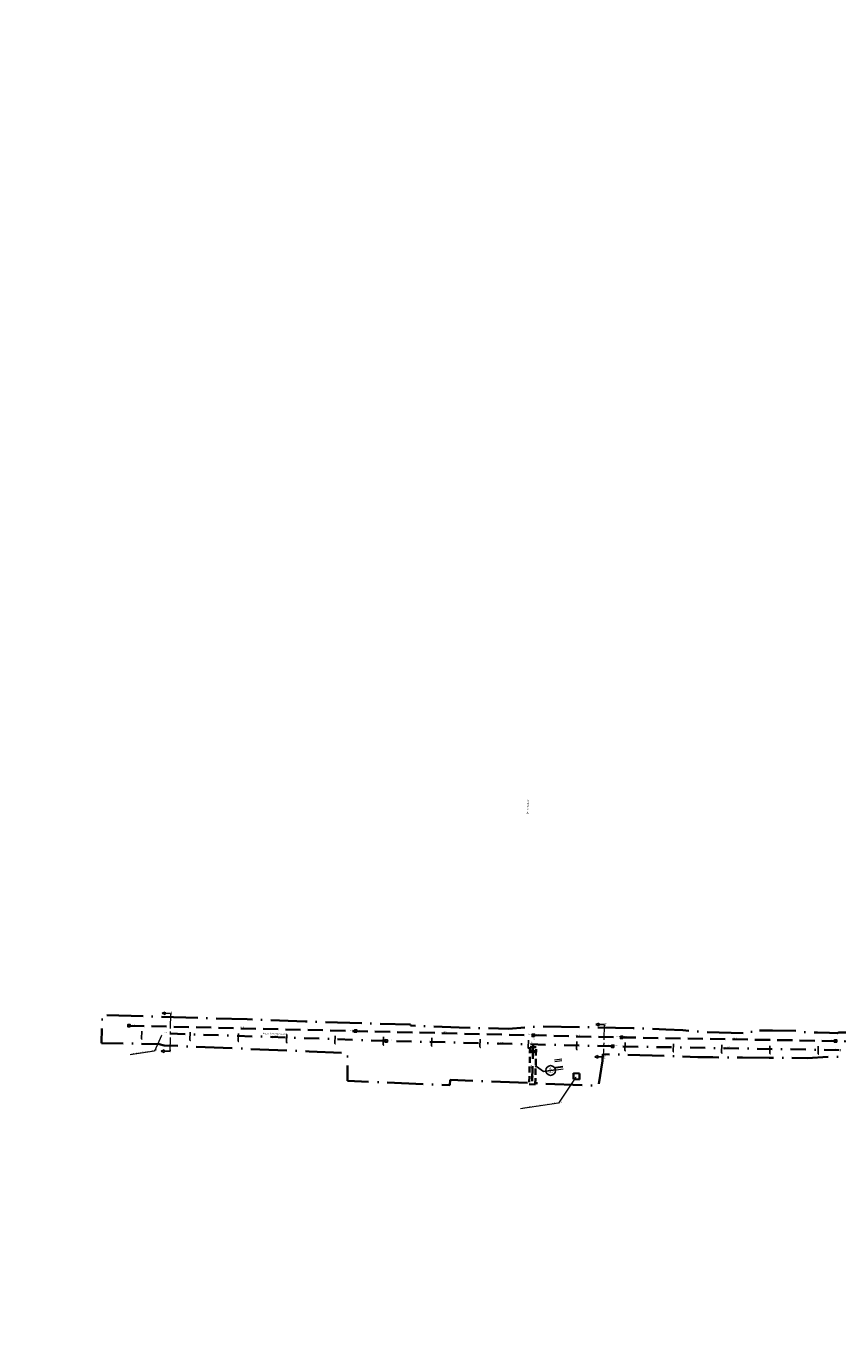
# Model space of a CAD drawing. Header units: metres. Extents: x 0 to 137602, y 0 to 467030.
# Tile 4 of 23: x 133308 to 133577, y 466436 to 466873. Entities that reach past the tile are written whole.
import ezdxf
from ezdxf import colors
from ezdxf.entities.mleader import LeaderData, LeaderLine
from ezdxf.enums import TextEntityAlignment as Align
from ezdxf.math import Vec2, Vec3

# ---------------------------------------------------------------- set-up
doc = ezdxf.new("R2010")
doc.units = ezdxf.units.M
for name, pattern in [('AL-DETAILS', [5.2, 2, -1.2, 2]), ('HIDDENX2', [0.75, 0.5, -0.25]), ('RI-HWA', [7.4, 5, -2.4]), ('RI-HWA_KOLKAANSLUITING', [4.3, 2.5, -1.8]), ('RI-VWA', [11, 5, -3, 0, -3]), ('XX-CENTER', [8, 5, -1, 1, -1]), ('XX-HIDDEN', [4, 2, -2]), ('XX-PROJECTGRENS', [18, 12, -3, 0, -3])]:
    doc.linetypes.add(name, pattern=pattern)
for name, color, linetype, lineweight in [('B-WE-RI-GWA_RIOOLPUT-T18', 10, 'Continuous', 18), ('N-WE-KG-GRENS_PROJECT-G', 7, 'XX-PROJECTGRENS', 35), ('N-WE-OG-BEBOUWING_STRAATNAAM-T25', 7, 'Continuous', 25), ('N-WE-VH-MATERIAALGRENS-G', 7, 'XX-HIDDEN', 35), ('N-WE-VH-VERHARDING-T18', 10, 'Continuous', 18), ('X-XX-AL-VERWIJZING-S', 7, 'Continuous', 25), ('X-XX-AL-VERWIJZING_DETAIL-G', 7, 'AL-DETAILS', 35), ('X-XX-AL-VERWIJZING_DOORSNEDE-G', 7, 'XX-CENTER', 18)]:
    doc.layers.add(name, color=color, linetype=linetype, lineweight=lineweight)
for name, color, linetype, lineweight, true_color in [('N-WE-RI-HWA_KOLKAANSLUITING-G', 150, 'RI-HWA_KOLKAANSLUITING', 25, 0x007fff), ('N-WE-RI-HWA_RIOOLPUT_INSPECTIEPUT_BETON-S', 150, 'Continuous', 25, 0x007fff), ('N-WE-RI-HWA_RIOOLPUT_OVERSTORTPUT_BETON-S', 150, 'Continuous', 25, 0x007fff), ('N-WE-RI-HWA_STROOMRICHTING-S', 150, 'Continuous', 25, 0x007fff), ('N-WE-RI-HWA_TRANSPORTLEIDING-G', 150, 'RI-HWA', 35, 0x007fff), ('N-WE-RI-VWA-G', 20, 'RI-VWA', 35, 0xff3f00), ('N-WE-RI-VWA_RIOOLPUT_INSPECTIEPUT-S', 20, 'Continuous', 25, 0xff3f00), ('N-WE-RI-VWA_STROOMRICHTING-S', 20, 'Continuous', 25, 0xff3f00)]:
    doc.layers.add(name, color=color, linetype=linetype, lineweight=lineweight, true_color=true_color)
doc.layers.add('X-XX-AL-HULPLIJN-G', color=30, linetype='Continuous', lineweight=18, plot=False)
doc.styles.add('NLCS-ISO', font='NLCS-ISO.ttf')
doc.styles.add('NLCS-ISO-M200-T18', font='NLCS-ISO.ttf', dxfattribs={"height": 0.36})
doc.styles.add('NLCS-ISO-M200-T25', font='NLCS-ISO.ttf', dxfattribs={"height": 0.5})

# ---------------------------------------------------------------- blocks, each defined once
blk = doc.blocks.new('SAL-VERWIJZING_DOORSNEDE_LINKS-SO')
for p, q in [((-9, 2), (-14, 0)), ((-14, 0), (-9, -2)), ((-9, -2), (-9, 2)), ((0, 0), (-9, 0))]:
    blk.add_line(p, q)
at = {"lineweight": 50, "style": 'NLCS-ISO'}
blk.add_attdef('...', text='', height=5, dxfattribs=at).set_placement((0, 0.5), align=Align.MIDDLE_LEFT)
blk = doc.blocks.new('N-SRI-PUT_BETON-SO')
blk.add_hatch(color=256).paths.add_polyline_path([(1.4, 1.4, 0.664858), (-2, 0), (-2, 0, 0.196534), (-1.4, -1.4)])
at = {"lineweight": -3, "flags": 128}
blk.add_lwpolyline([(2, -2), (2, 2), (-2, 2), (-2, -2)], close=True, dxfattribs=at)
at = {"lineweight": -3}
blk.add_circle((0, 0), 2, dxfattribs=at)
blk = doc.blocks.new('*U371')
at = {"ltscale": 0.1, "char_height": 1.8, "style": 'NLCS-ISO'}
for s, insert, attachment_point in [('-2.46', (-184.3, 0.6), 7), ('%%C600', (0, 1.2), 8), ('-2.46', (184.2, 0.6), 9)]:
    blk.add_mtext_dynamic_manual_height_columns(s, width=10.634, gutter_width=1.8, heights=[0], dxfattribs=dict(at, insert=insert, attachment_point=attachment_point))
blk = doc.blocks.new('*U372')
at = {"ltscale": 0.1, "char_height": 1.8, "style": 'NLCS-ISO'}
for s, insert, attachment_point in [('-2.46', (-143.9, 0.6), 7), ('%%C600', (0, 1.2), 8), ('-2.46', (143.9, 0.6), 9)]:
    blk.add_mtext_dynamic_manual_height_columns(s, width=10.634, gutter_width=1.8, heights=[0], dxfattribs=dict(at, insert=insert, attachment_point=attachment_point))
blk = doc.blocks.new('*U373')
at = {"ltscale": 0.1, "char_height": 1.8, "style": 'NLCS-ISO'}
for s, insert, attachment_point in [('-2.46', (-184.4, 0.6), 7), ('%%C600', (0, 1.2), 8), ('-2.46', (164.3, 0.6), 9)]:
    blk.add_mtext_dynamic_manual_height_columns(s, width=10.634, gutter_width=1.8, heights=[0], dxfattribs=dict(at, insert=insert, attachment_point=attachment_point))
blk = doc.blocks.new('*U171')
at = {"ltscale": 0.1}
blk.add_hatch(color=256, dxfattribs=at).paths.add_polyline_path([(2.5, 0), (-2.5, -0.8), (-2.5, 0.8)])
at = {"ltscale": 0.1, "flags": 128}
blk.add_lwpolyline([(2.5, 0), (-2.5, -0.8), (-2.5, 0.8)], close=True, dxfattribs=at)
at = {"ltscale": 0.1, "style": 'NLCS-ISO'}
for tag, p in [('BOBL', (-177, 0)), ('MAT', (-1, 0.5))]:
    blk.add_attdef(tag, text='', height=1.8, dxfattribs=at).set_placement(p, align=Align.BOTTOM_RIGHT)
for tag, p in [('DIA', (1, 0.5)), ('BOBR', (177.3, 0))]:
    blk.add_attdef(tag, text='', height=1.8, dxfattribs=at).set_placement(p, align=Align.BOTTOM_LEFT)
blk.add_attdef('JVA', text='', height=1.8, dxfattribs=at).set_placement((0, -1), align=Align.TOP_CENTER)
blk = doc.blocks.new('*U175')
at = {"ltscale": 0.1}
blk.add_hatch(color=256, dxfattribs=at).paths.add_polyline_path([(2.5, 0), (-2.5, -0.8), (-2.5, 0.8)])
at = {"ltscale": 0.1, "flags": 128}
blk.add_lwpolyline([(2.5, 0), (-2.5, -0.8), (-2.5, 0.8)], close=True, dxfattribs=at)
at = {"ltscale": 0.1, "style": 'NLCS-ISO'}
for tag, p in [('BOBL', (-179.7, 0)), ('MAT', (-1, 0.5))]:
    blk.add_attdef(tag, text='', height=1.8, dxfattribs=at).set_placement(p, align=Align.BOTTOM_RIGHT)
for tag, p in [('DIA', (1, 0.5)), ('BOBR', (178.2, 0))]:
    blk.add_attdef(tag, text='', height=1.8, dxfattribs=at).set_placement(p, align=Align.BOTTOM_LEFT)
blk.add_attdef('JVA', text='', height=1.8, dxfattribs=at).set_placement((0, -1), align=Align.TOP_CENTER)
blk = doc.blocks.new('*U383')
at = {"ltscale": 0.1, "char_height": 1.8, "style": 'NLCS-ISO'}
for s, insert, attachment_point in [('-2.46', (-69.9, 0.6), 7), ('%%C600', (0, 1.2), 8), ('-2.46', (69.9, 0.6), 9)]:
    blk.add_mtext_dynamic_manual_height_columns(s, width=10.634, gutter_width=1.8, heights=[0], dxfattribs=dict(at, insert=insert, attachment_point=attachment_point))
blk = doc.blocks.new('N-SRI-PUT_OVERSTORT-SO')
at = {"ltscale": 0.1}
blk.add_hatch(color=256, dxfattribs=at).paths.add_polyline_path([(0, 2), (-2, 0), (2, 0)])
for p, q in [((0, 2), (-2, 0)), ((0, 2), (0, -2)), ((0, 2), (2, 0)), ((2, 0), (-2, 0))]:
    blk.add_line(p, q, dxfattribs=at)
at = {"lineweight": -3, "flags": 128}
blk.add_lwpolyline([(-2, -2), (2, -2), (2, 2), (-2, 2)], close=True, dxfattribs=at)
at = {"ltscale": 0.1, "flags": 128}
blk.add_lwpolyline([(0, 2), (-2, 0), (2, 0)], close=True, dxfattribs=at)
at = {"linetype": 'HIDDENX2', "lineweight": -3, "ltscale": 0.25}
blk.add_circle((0, 0), 2, dxfattribs=at)
blk = doc.blocks.new('SAL-VERWIJZING_DETAIL_LINKSBOVEN-SO')
for p, q in [((0, 0), (2.1, -0.7)), ((0.7, -2.1), (0, 0)), ((2.1, -0.7), (0.7, -2.1)), ((11.3, -11.3), (1.4, -1.4)), ((31.3, -11.3), (11.3, -11.3))]:
    blk.add_line(p, q)
blk.add_circle((23.3, -11.3), 8)
at = {"lineweight": 50, "style": 'NLCS-ISO'}
blk.add_attdef('...', text='', height=5, dxfattribs=at).set_placement((23.3, -12.6), align=Align.BOTTOM_CENTER)
at = {"lineweight": 25, "style": 'NLCS-ISO'}
blk.add_attdef('..', text='', height=2.5, dxfattribs=at).set_placement((23.3, -12.6), align=Align.TOP_CENTER)

msp = doc.modelspace()

# ---------------------------------------------------------------- linework, layer by layer
at = {"layer": 'N-WE-KG-GRENS_PROJECT-G', "flags": 128}
msp.add_lwpolyline([(133942.152, 466524.013), (133955.533, 466522.507), (133956.145, 466521.626), (133962.811, 466521.355), (133963.543, 466522.67), (133965.054, 466522.563), (133965.551, 466521.193), (133981.5, 466520.334), (133981.565, 466520.896), (133982.028, 466520.86), (133994.134, 466520.33), (133994.151, 466519.671), (134009.067, 466519.478), (134013.911, 466519.512), (134027.732, 466519.636), (134028.693, 466519.554), (134034.796, 466519.611), (134050.86, 466519.659), (134068.501, 466520.152), (134071.254, 466520.237), (134077.26, 466520.692), (134094.041, 466522.635), (134101.385, 466523.282), (134101.428, 466523.91), (134128.995, 466527.092), (134141.938, 466528.627), (134148.421, 466529.392), (134148.476, 466529.087), (134157.108, 466530.24), (134157.762, 466530.339), (134157.953, 466529.076), (134163.706, 466529.946), (134172.69, 466531.055), (134201.838, 466535.069), (134202.197, 466534.878), (134203.304, 466535.042), (134208.161, 466535.722), (134214.682, 466536.673), (134215.15, 466536.846), (134235.766, 466539.754), (134239.587, 466540.449), (134251.117, 466542.218), (134251.536, 466542.09), (134264.479, 466543.833), (134264.487, 466544.317), (134273.56, 466545.641), (134273.608, 466545.287), (134285.679, 466546.863), (134299.118, 466548.971), (134309.192, 466550.345), (134329.805, 466553.659), (134341.526, 466555.206), (134346.97, 466556.112), (134351.977, 466556.025), (134358.949, 466556.887), (134359.186, 466557.313), (134365.426, 466557.917), (134389.225, 466560.758), (134395.395, 466561.519), (134400.633, 466562.019), (134418.638, 466563.907), (134426.404, 466566.343), (134432.472, 466567.14), (134437.532, 466567.422), (134444.848, 466568.25), (134448.277, 466568.388), (134484.594, 466572.762), (134486.539, 466572.966), (134490.599, 466573.546), (134498.499, 466574.536), (134514.318, 466576.701), (134542.397, 466581.367), (134546.702, 466582.122), (134551.593, 466582.441), (134551.871, 466583.179), (134557.906, 466584.406), (134558.276, 466584.115), (134567.36, 466586.004), (134582.717, 466588.715), (134583.108, 466588.972), (134590.444, 466590.398), (134630.038, 466598.271), (134633.264, 466598.923), (134632.087, 466604.993), (134646.051, 466607.537), (134647.414, 466607.429), (134666.972, 466611.405), (134675.342, 466617.463), (134674.819, 466607.593), (134696.995, 466610.537), (134702.172, 466611.327), (134706.525, 466612.071), (134709.085, 466612.323), (134712.087, 466612.776), (134715, 466613.203), (134716.349, 466613.229), (134723.364, 466613.968), (134738.981, 466616.639), (134746.062, 466617.28), (134746.09, 466616.641), (134760.121, 466618.861), (134759.993, 466619.829), (134768.446, 466621.137), (134784.615, 466623.738), (134787.541, 466625.072), (134796.772, 466626.479), (134796.899, 466625.715), (134813.878, 466628.545), (134820.226, 466629.584), (134847.68, 466634.234), (134881.79, 466639.204), (134881.926, 466639.532), (134884.43, 466640.009), (134893.797, 466641.711), (134903.085, 466643.328), (134904.138, 466643.527), (134920.265, 466646.374), (134921.332, 466646.578), (134937.367, 466649.518), (134938.501, 466649.708), (134961.555, 466654.096), (134967.764, 466655.262), (134974.722, 466656.563), (134984.23, 466658.491), (134992.023, 466659.998), (134995.809, 466660.766), (135000.442, 466661.693), (135009.695, 466663.648), (135010.659, 466663.869), (135018.832, 466665.618), (135021.92, 466666.314), (135034.093, 466668.943), (135034.161, 466668.769), (135043.8, 466670.832), (135059.084, 466674.02), (135068.771, 466676.078), (135083.089, 466679.034), (135091.902, 466680.993), (135097.488, 466682.166), (135104.831, 466683.651), (135116.534, 466686.231), (135119.892, 466686.792), (135126.3, 466688.013), (135127.347, 466688.196), (135130.448, 466688.891), (135135.602, 466689.887), (135140.19, 466691.518), (135166.592, 466696.94), (135182.368, 466700.724), (135201.902, 466704.748), (135203.941, 466705.082), (135209.867, 466705.957), (135217.801, 466707.782), (135228.821, 466709.933), (135242.391, 466712.598), (135277.698, 466719.723), (135279.457, 466720.111), (135279.55, 466721.578), (135288.178, 466723.073), (135350.963, 466735.305), (135501.986, 466763.685), (135501.162, 466761.839), (135525.132, 466766.833), (135533.639, 466768.672), (135569.042, 466775.188), (135582.767, 466777.378), (135584.022, 466777.634), (135585.675, 466776.264, 0.0191796), (135652.451, 466792.01), (135652.891, 466793.457), (135660.981, 466795.919), (135661.574, 466796.074), (135664.481, 466796.836), (135665.946, 466796.651), (135673.558, 466799.328), (135680.977, 466801.739), (135687.276, 466804.201), (135692.547, 466806.295), (135705.432, 466809.743), (135712.094, 466810.706), (135728.145, 466817.035), (135760.285, 466825.832), (135773.458, 466829.179), (135789.116, 466834.08), (135813.029, 466842.892), (135823.352, 466846.718), (135839.426, 466852.91), (135860.96, 466860.89), (135867.928, 466863.26), (135895.199, 466872.784), (135899.312, 466861.8), (135873.359, 466852.082), (135873.188, 466848.843), (135867.814, 466846.669), (135856.104, 466842.036), (135847.253, 466838.505), (135830.033, 466832.514), (135818.854, 466828.652), (135812.865, 466826.949), (135808.959, 466825.804), (135805.053, 466824.658), (135770.731, 466814.307), (135766.971, 466812.016), (135761.879, 466808.079), (135757.591, 466807.133), (135743.839, 466803.566), (135724.075, 466798.35), (135721.275, 466798.229), (135720.422, 466801.401), (135715.133, 466799.834), (135698.553, 466794.754), (135698.279, 466793.693), (135686.038, 466790.352), (135686.038, 466789.248), (135686.038, 466787.562), (135681.985, 466786.092), (135677.719, 466785.319), (135623.458, 466770.711), (135607.41, 466767.662), (135584.355, 466763.142), (135577.091, 466761.475), (135570.47, 466760.803), (135524.714, 466753.103), (135522.642, 466752.878), (135515.666, 466751.661), (135498.388, 466748.218), (135460.498, 466741.759), (135438.515, 466737.953), (135402.134, 466731.048), (135401.842, 466732.671), (135396.111, 466731.637), (135390.927, 466730.659), (135374.008, 466727.423), (135342.463, 466720.896), (135337.831, 466720.249), (135332.781, 466719.412), (135316.41, 466716.549), (135312.764, 466716.512), (135301.04, 466714.003), (135296.667, 466713.077), (135288.078, 466711.338), (135288.031, 466710.414), (135288.066, 466708.643), (135283.612, 466707.738), (135244.114, 466700.084), (135242.59, 466702.114), (135218.779, 466697.088), (135216.4, 466696.736), (135207.126, 466694.996), (135197.842, 466693.22), (135196.987, 466690.777), (135188.214, 466689.009), (135186.218, 466690.919), (135157.953, 466685.339), (135157.545, 466682.623), (135152.388, 466681.564), (135151.517, 466683.806), (135135.729, 466680.62), (135134.464, 466677.149), (135128.184, 466675.854), (135125.788, 466678.571), (135109.606, 466675.114), (135107.871, 466673.543), (135107.871, 466672.134), (135099.469, 466670.442), (135080.265, 466666.625), (135079.406, 466666.151), (135069.61, 466664.202), (135057.638, 466661.759), (135035.803, 466657.155), (135033.723, 466658.689), (135013.618, 466654.679), (135014.198, 466652.086), (135012.612, 466651.731), (135012.176, 466654.16), (134999.525, 466651.581), (134981.058, 466648.065), (134978.74, 466647.609), (134978.586, 466647.723), (134973.29, 466646.777), (134967.912, 466645.754), (134966.071, 466645.409), (134952.75, 466642.776), (134952.592, 466643.577), (134951.246, 466643.315), (134944.955, 466642.097), (134940.872, 466641.345), (134939.907, 466640.789), (134925.329, 466637.906), (134925.171, 466637.877), (134925.333, 466636.966), (134925.553, 466635.733), (134922.159, 466635.157), (134921.983, 466636.201), (134920.712, 466635.973), (134906.644, 466633.431), (134906.509, 466633.768), (134899.927, 466632.517), (134896.041, 466630.574), (134862.297, 466626.202), (134861.423, 466623.924), (134854.723, 466622.819), (134853.222, 466624.597), (134834.721, 466621.381), (134818.755, 466618.638), (134803.128, 466616.182), (134801.097, 466614.744), (134787.48, 466613.242), (134768.983, 466610.888), (134755.14, 466609.258), (134754.957, 466609.237), (134754.786, 466610.217), (134731.872, 466606.359), (134713.4, 466603.055), (134699.607, 466600.717), (134685.428, 466598.156), (134675.878, 466596.194), (134672.276, 466595.656), (134668.91, 466595.016), (134645.926, 466591.058), (134638.577, 466590.001), (134611.474, 466584.899), (134601.717, 466583.131), (134600.6, 466582.901), (134592.762, 466581.44), (134575.118, 466578.109), (134569.726, 466577.127), (134558.057, 466574.923), (134547.369, 466573.132), (134538.23, 466571.522), (134531.355, 466570.551), (134524.272, 466569.346), (134519.026, 466568.326), (134515.39, 466567.719), (134505.384, 466563.341), (134500.986, 466562.643), (134495.881, 466561.909), (134495.823, 466562.312), (134492.204, 466563.642), (134484.398, 466562.518), (134478.905, 466561.786), (134469.843, 466560.533), (134464.536, 466559.742), (134456.919, 466558.745), (134448.033, 466557.687), (134433.208, 466556.61), (134412.104, 466554.577), (134407.553, 466554.101), (134387.467, 466551.741), (134381.785, 466550.955), (134364.962, 466548.659), (134360.191, 466548.481), (134354.944, 466547.628), (134324.113, 466542.837), (134319.685, 466541.923), (134312.466, 466540.844), (134307.061, 466539.9), (134305.527, 466540.739), (134283.993, 466537.831), (134278.004, 466536.268), (134260.392, 466533.941), (134253.899, 466532.65), (134244.867, 466531.618), (134227.961, 466528.835), (134196.876, 466524.748), (134191.294, 466524.652), (134189.441, 466519.487), (134180.543, 466523.251), (134138.079, 466517.961), (134135.279, 466517.668), (134120.646, 466515.791), (134115.858, 466514.998), (134094.415, 466512.788), (134094.483, 466512.133), (134077.905, 466510.692), (134056.132, 466509.19), (134043.898, 466509.02), (134033.049, 466509.242), (134023.923, 466509.529), (134011.048, 466510.262), (134011.12, 466510.989), (133978.031, 466511.971), (133977.492, 466511.386), (133976.525, 466511.415), (133970.93, 466511.61), (133940.859, 466512.853), (133936.339, 466513.04), (133926.354, 466513.566), (133918.767, 466513.929), (133914.845, 466514.016), (133909.555, 466514.279), (133907.78, 466514.373), (133898.183, 466514.701), (133889.291, 466514.99), (133877.411, 466515.387), (133865.169, 466516.189), (133858.598, 466516.511), (133853.557, 466516.784), (133840.824, 466517.534), (133833.647, 466517.757), (133833.706, 466517.421), (133832.853, 466517.458), (133826.979, 466517.575), (133808.076, 466518.296), (133803.308, 466518.179), (133802.56, 466518.555), (133780.072, 466520.153), (133779.6, 466519.291), (133774.066, 466519.538), (133773.735, 466520.559), (133740.527, 466522.642), (133713.376, 466524.159), (133705.703, 466524.636), (133705.709, 466526.266), (133685.059, 466527.583), (133660.563, 466529.253), (133639.129, 466529.346), (133622.453, 466530.286), (133616.388, 466530.543), (133614.494, 466530.624), (133604.393, 466531.597), (133597.464, 466531.465), (133574.3, 466531.955), (133566.695, 466531.543), (133561.32, 466531.616), (133554.142, 466531.627), (133545.309, 466531.719), (133535.509, 466531.795), (133530.483, 466531.897), (133499.098, 466532.845), (133498.91, 466530.624), (133497.604, 466522.359), (133448.566, 466524.379), (133448.421, 466522.59), (133414.567, 466524.034), (133414.497, 466533.241), (133401.904, 466533.723), (133353.812, 466535.745), (133352.26, 466536.139), (133333.107, 466536.524), (133333.343, 466545.829), (133369.152, 466544.714), (133381.325, 466544.396), (133400.699, 466543.637), (133404.005, 466543.551), (133435.456, 466542.61), (133435.456, 466542.277), (133451.526, 466541.628), (133467.883, 466541.235), (133477.659, 466542.034), (133509.103, 466541.442), (133515.138, 466541.284), (133519.939, 466540.992), (133525.525, 466540.798), (133532.518, 466540.097), (133548.147, 466539.778), (133548.297, 466540.601), (133555.22, 466540.722), (133564.265, 466540.558), (133565.06, 466540.188), (133570.074, 466540.025), (133574.07, 466539.875), (133576.623, 466539.795), (133577.163, 466540.007), (133601.21, 466539.677), (133602.809, 466541.635), (133610.483, 466541.448), (133611.878, 466539.353), (133618.8, 466539.154), (133622.331, 466538.943), (133622.362, 466539.485), (133627.247, 466539.274), (133627.305, 466538.709), (133642.487, 466537.733), (133654.92, 466537.235), (133674.71, 466536.649), (133674.766, 466536.962), (133682.638, 466536.639), (133685.084, 466535.631), (133701.924, 466534.36), (133703.6, 466534.856), (133708.504, 466534.396), (133731.895, 466532.391), (133737.992, 466531.942), (133749.854, 466530.901), (133752.15, 466530.77), (133756.921, 466530.655), (133767.535, 466530.109), (133779.853, 466530.016), (133787.77, 466529.934), (133810.905, 466528.967), (133832.384, 466528.238), (133837.192, 466527.837), (133897.841, 466525.036)], format="xyb", close=True, dxfattribs=at)
at = {"layer": 'N-WE-RI-HWA_KOLKAANSLUITING-G'}
for points in [[(133346.411, 466537.977), (133346.511, 466542.159)], [(133362.407, 466537.595), (133362.507, 466541.778)], [(133346.411, 466537.977), (133346.41, 466537.917), (133346.409, 466537.887), (133346.471, 466537.822)], [(133346.471, 466537.822), (133346.512, 466537.779), (133346.533, 466537.757), (133346.622, 466537.755)], [(133362.407, 466537.595), (133362.405, 466537.535), (133362.405, 466537.505), (133362.466, 466537.441)], [(133362.466, 466537.441), (133362.508, 466537.398), (133362.528, 466537.376), (133362.617, 466537.374)], [(133378.402, 466537.214), (133378.502, 466541.397)], [(133394.398, 466536.833), (133394.498, 466541.015)], [(133410.393, 466536.452), (133410.493, 466540.634)], [(133426.389, 466536.071), (133426.488, 466540.253)], [(133442.384, 466535.69), (133442.484, 466539.873)], [(133458.38, 466535.308), (133458.479, 466539.492)], [(133474.375, 466534.927), (133474.475, 466539.111)], [(133490.371, 466534.546), (133490.47, 466538.731)], [(133506.366, 466534.165), (133506.466, 466538.359)], [(133522.362, 466533.784), (133522.464, 466538.088)], [(133538.357, 466533.403), (133538.462, 466537.816)], [(133554.35, 466533.128), (133554.378, 466537.546)], [(133570.35, 466533.029), (133570.376, 466537.275)], [(133378.402, 466537.214), (133378.401, 466537.154), (133378.4, 466537.124), (133378.462, 466537.06)], [(133378.462, 466537.06), (133378.503, 466537.016), (133378.524, 466536.995), (133378.613, 466536.993)], [(133394.398, 466536.833), (133394.396, 466536.773), (133394.396, 466536.743), (133394.457, 466536.679)], [(133394.457, 466536.679), (133394.499, 466536.635), (133394.519, 466536.614), (133394.608, 466536.611)], [(133410.393, 466536.452), (133410.392, 466536.392), (133410.391, 466536.362), (133410.453, 466536.298)], [(133410.453, 466536.298), (133410.494, 466536.254), (133410.515, 466536.232), (133410.604, 466536.23)], [(133426.389, 466536.071), (133426.387, 466536.011), (133426.387, 466535.981), (133426.448, 466535.916)], [(133426.448, 466535.916), (133426.489, 466535.873), (133426.51, 466535.851), (133426.599, 466535.849)], [(133442.384, 466535.69), (133442.383, 466535.63), (133442.382, 466535.6), (133442.443, 466535.535)], [(133442.443, 466535.535), (133442.485, 466535.492), (133442.506, 466535.47), (133442.595, 466535.468)], [(133458.38, 466535.308), (133458.378, 466535.248), (133458.378, 466535.218), (133458.439, 466535.154)], [(133458.439, 466535.154), (133458.48, 466535.111), (133458.501, 466535.089), (133458.59, 466535.087)], [(133474.375, 466534.927), (133474.374, 466534.867), (133474.373, 466534.837), (133474.434, 466534.773)], [(133474.434, 466534.773), (133474.476, 466534.729), (133474.497, 466534.708), (133474.585, 466534.706)], [(133490.371, 466534.546), (133490.369, 466534.486), (133490.368, 466534.456), (133490.43, 466534.392)], [(133490.43, 466534.392), (133490.471, 466534.348), (133490.492, 466534.327), (133490.581, 466534.324)], [(133506.366, 466534.165), (133506.365, 466534.105), (133506.364, 466534.075), (133506.425, 466534.011)], [(133506.425, 466534.011), (133506.467, 466533.967), (133506.487, 466533.945), (133506.576, 466533.943)], [(133522.362, 466533.784), (133522.36, 466533.724), (133522.359, 466533.694), (133522.421, 466533.629)], [(133522.421, 466533.629), (133522.462, 466533.586), (133522.483, 466533.564), (133522.572, 466533.562)], [(133538.357, 466533.403), (133538.356, 466533.343), (133538.355, 466533.313), (133538.416, 466533.248)], [(133538.416, 466533.248), (133538.458, 466533.205), (133538.478, 466533.183), (133538.567, 466533.181)], [(133554.35, 466533.128), (133554.35, 466533.068), (133554.35, 466533.038), (133554.412, 466532.975)], [(133554.412, 466532.975), (133554.454, 466532.932), (133554.475, 466532.911), (133554.564, 466532.91)], [(133570.35, 466533.029), (133570.35, 466532.969), (133570.349, 466532.939), (133570.412, 466532.876)], [(133570.412, 466532.876), (133570.454, 466532.833), (133570.475, 466532.812), (133570.564, 466532.812)]]:
    msp.add_lwpolyline(points, dxfattribs=at)
at = {"layer": 'N-WE-RI-HWA_TRANSPORTLEIDING-G', "flags": 128}
for points in [[(133342.253, 466542.26), (133417.232, 466540.474), (133476.067, 466539.073), (133505.309, 466538.379), (133576.146, 466537.177), (133651.111, 466535.261), (133690.928, 466532.827)], [(133475.705, 466523.878), (133475.94, 466533.748), (133476.067, 466539.073)]]:
    msp.add_lwpolyline(points, dxfattribs=at)
at = {"layer": 'N-WE-RI-VWA-G'}
msp.add_lwpolyline([(134347.979, 466549.92), (134322.201, 466546.005), (134247.927, 466535.596), (134173.654, 466525.181), (134099.177, 466516.405), (134024.243, 466514.297), (133949.262, 466515.995), (133874.322, 466519.01), (133799.41, 466522.633), (133727.12, 466527.093), (133652.294, 466532.197), (133577.32, 466534.17), (133502.331, 466535.445), (133427.352, 466537.232), (133353.109, 466539.75)], dxfattribs=at)
at = {"layer": 'N-WE-VH-MATERIAALGRENS-G'}
msp.add_lwpolyline([(133489.382, 466526.529), (133491.382, 466526.481), (133491.334, 466524.482), (133489.335, 466524.529)], close=True, dxfattribs=at)
at = {"layer": 'X-XX-AL-HULPLIJN-G'}
for points in [[(133485.459, 466531.154), (133483.095, 466530.802)], [(133485.532, 466530.659), (133483.168, 466530.308)], [(133485.81, 466528.79), (133483.446, 466528.438)], [(133485.84, 466528.592), (133483.476, 466528.241)], [(133485.851, 466528.513), (133483.487, 466528.161)], [(133485.94, 466527.919), (133483.576, 466527.568)]]:
    msp.add_lwpolyline(points, dxfattribs=at)
at = {"layer": 'X-XX-AL-VERWIJZING_DETAIL-G'}
msp.add_lwpolyline([(133474.974, 466535.172), (133474.681, 466522.902), (133476.681, 466522.855), (133476.973, 466535.124)], close=True, dxfattribs=at)
at = {"layer": 'X-XX-AL-VERWIJZING_DOORSNEDE-G', "flags": 128}
msp.add_lwpolyline([(133356.006, 466546.333), (133355.707, 466533.787)], dxfattribs=at)
at = {"layer": 'X-XX-AL-VERWIJZING_DOORSNEDE-G'}
msp.add_lwpolyline([(133499.5, 466542.607), (133499.226, 466531.911)], dxfattribs=at)

# ---------------------------------------------------------------- block references
at = {"layer": 'N-WE-RI-HWA_RIOOLPUT_INSPECTIEPUT_BETON-S'}
for p, xscale, yscale, zscale, rotation in [((133342.253, 466542.26), 0.2, 0.2, 0.2, 358.6348952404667), ((133417.232, 466540.474), 0.2, 0.2, 0.2, 358.6348952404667), ((133476.067, 466539.072), 0.2, 0.2, 0.2, 358.6348952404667), ((133505.309, 466538.379), 0.2000000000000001, 0.2000000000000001, 0.2000000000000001, 358.5360178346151), ((133576.146, 466537.177), 0.2, 0.2, 0.2, 358.5360178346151)]:
    msp.add_blockref('N-SRI-PUT_BETON-SO', p, dxfattribs=dict(at, xscale=xscale, yscale=yscale, zscale=zscale, rotation=rotation))
at = {"layer": 'N-WE-RI-HWA_RIOOLPUT_OVERSTORTPUT_BETON-S', "xscale": 0.2, "yscale": 0.2, "zscale": 0.2, "rotation": 178.637291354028}
msp.add_blockref('N-SRI-PUT_OVERSTORT-SO', (133475.94, 466533.748), dxfattribs=at)
at = {"layer": 'N-WE-RI-HWA_STROOMRICHTING-S', "xscale": 0.2, "yscale": 0.2, "zscale": 0.2}
for name, p, rotation in [('*U371', (133379.742, 466541.367), 358.6348952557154), ('*U372', (133446.649, 466539.774), 358.6367903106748), ('*U383', (133490.688, 466538.726), 358.6387081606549), ('*U373', (133542.644, 466537.745), 359.028274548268)]:
    msp.add_blockref(name, p, dxfattribs=dict(at, rotation=rotation))
at = {"layer": 'N-WE-RI-VWA_RIOOLPUT_INSPECTIEPUT-S', "xscale": 0.2000000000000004, "yscale": 0.2000000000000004, "zscale": 0.2000000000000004, "rotation": 358.6348952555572}
for p in [(133427.352, 466537.232), (133502.331, 466535.445)]:
    msp.add_blockref('N-SRI-PUT_BETON-SO', p, dxfattribs=at)
at = {"layer": 'N-WE-RI-VWA_STROOMRICHTING-S'}
ref = msp.add_blockref('*U171', (133390.23, 466538.491), dxfattribs=dict(at, xscale=0.2000000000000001, yscale=0.2000000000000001, zscale=0.2000000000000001, rotation=358.0571950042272))
ref.add_attrib('DIA', '%%C315', dxfattribs={"layer": '0', "ltscale": 0.1, "height": 0.36, "rotation": 358.0572, "style": 'NLCS-ISO'}).set_placement((133390.434, 466538.584), align=Align.BOTTOM_LEFT)
ref.add_attrib('BOBL', '-2.35', dxfattribs={"layer": '0', "ltscale": 0.1, "height": 0.36, "rotation": 358.0572, "style": 'NLCS-ISO'}).set_placement((133354.843, 466539.691), align=Align.BOTTOM_RIGHT)
ref.add_attrib('BOBR', '-2.37', dxfattribs={"layer": '0', "ltscale": 0.1, "height": 0.36, "rotation": 358.0572, "style": 'NLCS-ISO'}).set_placement((133425.666, 466537.289), align=Align.BOTTOM_LEFT)
ref = msp.add_blockref('*U175', (133465.008, 466536.334), dxfattribs=dict(at, xscale=0.2000000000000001, yscale=0.2000000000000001, zscale=0.2000000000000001, rotation=358.6348952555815))
ref.add_attrib('DIA', '%%C315', dxfattribs={"layer": '0', "ltscale": 0.1, "height": 0.36, "rotation": 358.6349, "style": 'NLCS-ISO'}).set_placement((133465.21, 466536.429), align=Align.BOTTOM_LEFT)
ref.add_attrib('BOBL', '-2.37', dxfattribs={"layer": '0', "ltscale": 0.1, "height": 0.36, "rotation": 358.6349, "style": 'NLCS-ISO'}).set_placement((133429.086, 466537.19), align=Align.BOTTOM_RIGHT)
ref.add_attrib('BOBR', '-2.40', dxfattribs={"layer": '0', "ltscale": 0.1, "height": 0.36, "rotation": 358.6349, "style": 'NLCS-ISO'}).set_placement((133500.645, 466535.485), align=Align.BOTTOM_LEFT)
ref = msp.add_blockref('*U175', (133539.992, 466534.804), dxfattribs=dict(at, xscale=0.2000000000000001, yscale=0.2000000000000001, zscale=0.2000000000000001, rotation=359.0258612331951))
ref.add_attrib('DIA', '%%C315', dxfattribs={"layer": '0', "ltscale": 0.1, "height": 0.36, "rotation": 359.02586, "style": 'NLCS-ISO'}).set_placement((133540.194, 466534.901), align=Align.BOTTOM_LEFT)
ref.add_attrib('BOBL', '-2.40', dxfattribs={"layer": '0', "ltscale": 0.1, "height": 0.36, "rotation": 359.02586, "style": 'NLCS-ISO'}).set_placement((133504.065, 466535.415), align=Align.BOTTOM_RIGHT)
ref.add_attrib('BOBR', '-2.42', dxfattribs={"layer": '0', "ltscale": 0.1, "height": 0.36, "rotation": 359.02586, "style": 'NLCS-ISO'}).set_placement((133575.634, 466534.198), align=Align.BOTTOM_LEFT)
at = {"layer": 'X-XX-AL-VERWIJZING-S', "xscale": 0.2, "yscale": 0.2, "zscale": 0.2}
for name, p, rotation, values in [('SAL-VERWIJZING_DOORSNEDE_LINKS-SO', (133356.006, 466546.333), 358.6348952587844, {'...': '1'}), ('SAL-VERWIJZING_DOORSNEDE_LINKS-SO', (133499.5, 466542.607), 358.5343220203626, {'...': '2'}), ('SAL-VERWIJZING_DOORSNEDE_LINKS-SO', (133355.707, 466533.787), 358.6348952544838, {'...': '1'}), ('SAL-VERWIJZING_DETAIL_LINKSBOVEN-SO', (133476.827, 466528.989), 8.45276731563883, {'...': 'A', '..': 'detail'}), ('SAL-VERWIJZING_DOORSNEDE_LINKS-SO', (133499.226, 466531.911), 358.5343220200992, {'...': '2'})]:
    msp.add_blockref(name, p, dxfattribs=dict(at, rotation=rotation)).add_auto_attribs(values)

# ---------------------------------------------------------------- texts
at = {"layer": 'N-WE-OG-BEBOUWING_STRAATNAAM-T25', "style": 'NLCS-ISO-M200-T25'}
for s, rotation, p in [('De Rietschans', 88.1, (133474.215, 466614.689)), ('Nieuw-Loosdrechtsedijk', 358.5, (133390.547, 466539.609))]:
    msp.add_text(s, height=0.5, rotation=rotation, dxfattribs=at).set_placement(p, align=Align.MIDDLE_CENTER)
at = {"layer": 'N-WE-RI-HWA_STROOMRICHTING-S', "char_height": 0.36, "rotation": 88.6349, "style": 'NLCS-ISO'}
for s, insert, attachment_point in [('-3.27', (133476.176, 466538.419), 3), ('%%C600', (133475.753, 466536.417), 8), ('-3.27', (133476.08, 466534.395), 1)]:
    msp.add_mtext_dynamic_manual_height_columns(s, width=2.12673, gutter_width=0.36, heights=[0], dxfattribs=dict(at, insert=insert, attachment_point=attachment_point))
at = {"layer": 'N-WE-RI-HWA_STROOMRICHTING-S', "ltscale": 0.1, "char_height": 0.36, "rotation": 88.6349, "style": 'NLCS-ISO'}
for s, insert, attachment_point in [('%%C600', (133475.57, 466528.731), 8), ('-1.85', (133476.044, 466532.875), 3), ('-1.85', (133475.843, 466524.426), 1)]:
    msp.add_mtext_dynamic_manual_height_columns(s, width=2.12673, gutter_width=0.36, heights=[0], dxfattribs=dict(at, insert=insert, attachment_point=attachment_point))

# ---------------------------------------------------------------- leaders
at = {"layer": 'B-WE-RI-GWA_RIOOLPUT-T18'}
ml = msp.add_multileader_mtext('Standard', dxfattribs=at)
ml.set_content('aansluiten op bestaande betonput', color=256, style='NLCS-ISO-M200-T18')
ml.set_leader_properties(color=256, linetype='ByLayer', lineweight=-1)
ml.build(insert=Vec2(0, 0))
ml.multileader.update_dxf_attribs({"has_dogleg": 0, "text_left_attachment_type": 5, "text_right_attachment_type": 5, "dogleg_length": 0.36, "arrow_head_size": 0.36})
ctx = ml.context
ctx.base_point, ctx.char_height, ctx.arrow_head_size, ctx.landing_gap_size, ctx.plane_origin, ctx.plane_x_axis, ctx.plane_y_axis = Vec3(133342.949, 466532.693), 0.36, 0.36, 0.18, Vec3(133353.509, 466539.737), Vec3(0.9891374, 0.1469941), Vec3(-0.1469941, 0.9891374)
ctx.left_attachment, ctx.right_attachment = 5, 5
notes = []
notes.append((ctx, [(0, (1, 1, 0), (133351.068, 466533.899), (-0.9891374, -0.1469941), 0.36, [(0, [(133353.097, 466539.35)], 0, [])])]))
ctx.mtext.insert, ctx.mtext.text_direction, ctx.mtext.flow_direction = Vec3(133343.058, 466533.182), Vec3(0.9891374, 0.1469941), 5
ml = msp.add_multileader_mtext('Standard', dxfattribs=at)
ml.set_content('opstelplaats container t.b.v. apparatuur fosfaatmeting', color=256, style='NLCS-ISO-M200-T18')
ml.set_leader_properties(color=256, linetype='ByLayer', lineweight=-1)
ml.build(insert=Vec2(0, 0))
ml.multileader.update_dxf_attribs({"has_dogleg": 0, "text_left_attachment_type": 5, "text_right_attachment_type": 5, "dogleg_length": 0.36, "arrow_head_size": 0.36})
ctx = ml.context
ctx.base_point, ctx.char_height, ctx.arrow_head_size, ctx.landing_gap_size, ctx.plane_origin, ctx.plane_x_axis, ctx.plane_y_axis = Vec3(133472.093, 466514.76), 0.36, 0.36, 0.18, Vec3(133490.358, 466525.505), Vec3(0.9891374, 0.1469941), Vec3(-0.1469941, 0.9891374)
ctx.left_attachment, ctx.right_attachment = 5, 5
notes.append((ctx, [(1, (1, 1, 0), (133484.734, 466516.639), (-0.9891374, -0.1469941), 0.36, [(0, [(133490.358, 466525.505)], 0, [])])]))
ctx.mtext.insert, ctx.mtext.text_direction, ctx.mtext.flow_direction = Vec3(133472.202, 466515.25), Vec3(0.9891374, 0.1469941), 5
at = {"layer": 'N-WE-VH-VERHARDING-T18'}
ml = msp.add_multileader_mtext('Standard', dxfattribs=at)
ml.set_content('', color=256, style='NLCS-ISO-M200-T18')
ml.set_leader_properties(color=256, linetype='ByLayer', lineweight=-1)
ml.build(insert=Vec2(0, 0))
ml.multileader.update_dxf_attribs({"has_dogleg": 0, "text_left_attachment_type": 5, "text_right_attachment_type": 5, "dogleg_length": 0.36, "arrow_head_size": 0.36})
ctx = ml.context
ctx.base_point, ctx.char_height, ctx.arrow_head_size, ctx.landing_gap_size, ctx.plane_origin = Vec3(135697.392, 466805.766), 0.36, 0.36, 0.18, Vec3(135695.697, 466805.189)
ctx.left_attachment, ctx.right_attachment = 5, 5
notes.append((ctx, [(0, (0, 0, 0), (0, 0), (1, 0), 1, [])]))
ctx.mtext.insert, ctx.mtext.rotation, ctx.mtext.flow_direction = Vec3(135697.572, 466806.126), -0.1475286, 5
for ctx, leaders in notes:
    for number, flags, end, landing, length, lines in leaders:
        leader = LeaderData()
        leader.index, (leader.has_last_leader_line, leader.has_dogleg_vector, leader.attachment_direction) = number, flags
        leader.last_leader_point, leader.dogleg_vector, leader.dogleg_length = Vec3(end), Vec3(landing), length
        for number, points, colour, breaks in lines:
            line = LeaderLine()
            line.index, line.vertices, line.color, line.breaks = number, Vec3.list(points), colors.encode_raw_color(colour), breaks
            leader.lines.append(line)
        ctx.leaders.append(leader)

doc.saveas('drawing.dxf')
